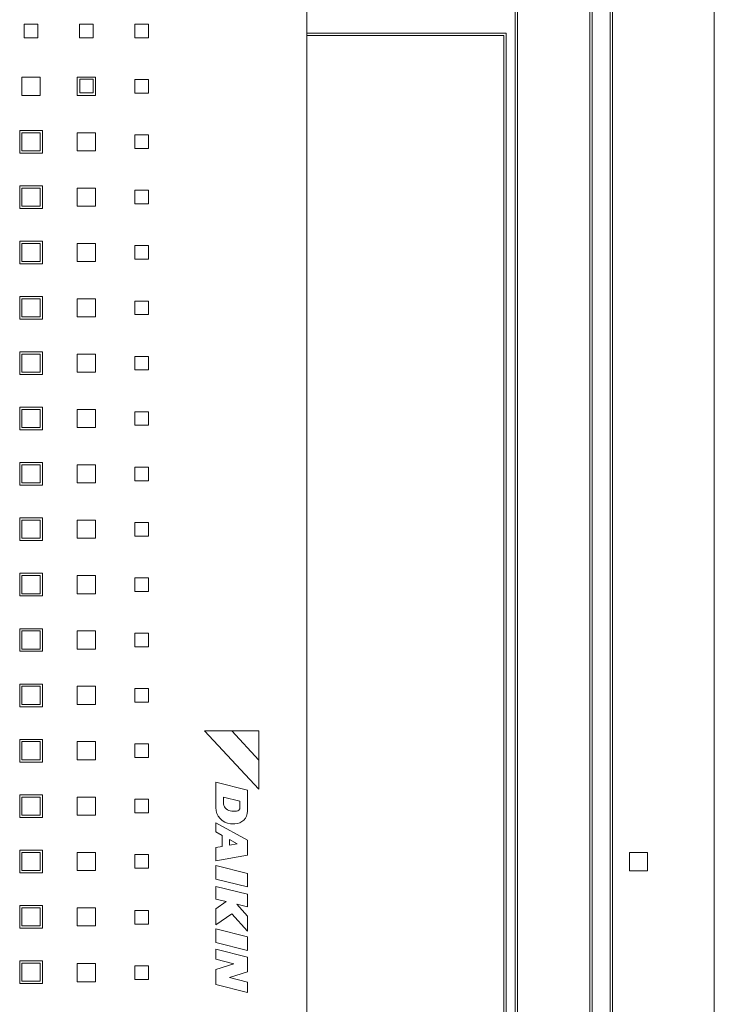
# Model space of a CAD drawing. Header units: millimetres. Extents: x -5941 to 19721, y -9230 to 6433.
# Tile 76 of 204: x 6919 to 6935, y -7165 to -7143. Entities that reach past the tile are written whole.
import ezdxf

# ---------------------------------------------------------------- set-up
doc = ezdxf.new("R2010")
doc.units = ezdxf.units.MM
doc.layers.add('GL-urzadzenia', color=6, linetype='Continuous', lineweight=20)

# ---------------------------------------------------------------- blocks, each defined once
blk = doc.blocks.new('RSen_55_ME_FB_SOg - fxza50a2veb - fully flat decoration panel - SH_daikin_tbq - standard-4997338-bottom')
at = {"lineweight": 18}
for p, q in [((310, -300), (310, 300)), ((287.5, -287.5), (287.5, 287.5)), ((287, -287), (287, 287)), ((283, 283), (283, -283)), ((282.5, 282.5), (282.5, -282.5)), ((266, -266), (266, 266)), ((266.5, 266.5), (266.5, -266.5)), ((220, -220), (220, 220)), ((220, 220), (220, -220)), ((157.54, 182), (157.54, 185)), ((157.54, 185), (160.54, 185)), ((160.54, 185), (160.54, 182)), ((169.77, 182), (169.77, 185)), ((169.77, 185), (172.77, 185)), ((172.77, 185), (172.77, 182)), ((182, 182), (182, 185)), ((182, 185), (185, 185)), ((185, 185), (185, 182)), ((220, 183), (222.14, 183)), ((222.14, 183), (264, 183)), ((264, 183), (264, -183)), ((160.54, 182), (157.54, 182)), ((172.77, 182), (169.77, 182)), ((185, 182), (182, 182)), ((222.14, 182.5), (220, 182.5)), ((263.5, 182.5), (222.14, 182.5)), ((263.5, -182.5), (263.5, 182.5)), ((263.5, 182.5), (263.5, 182.5)), ((157.04, 173.27), (161.04, 173.27)), ((157.04, 169.27), (157.04, 173.27)), ((161.04, 173.27), (161.04, 169.27)), ((169.27, 173.27), (173.27, 173.27)), ((169.27, 169.27), (169.27, 173.27)), ((169.8, 172.83), (169.8, 169.83)), ((172.8, 172.83), (169.8, 172.83)), ((172.8, 169.83), (172.8, 172.83)), ((173.27, 173.27), (173.27, 169.27)), ((182, 172.77), (182, 169.77)), ((185, 172.77), (182, 172.77)), ((182, 169.77), (182, 172.77)), ((182, 172.77), (185, 172.77)), ((185, 169.77), (185, 172.77)), ((185, 172.77), (185, 169.77)), ((169.8, 169.83), (172.8, 169.83)), ((182, 169.77), (185, 169.77)), ((185, 169.77), (182, 169.77)), ((161.04, 169.27), (157.04, 169.27)), ((173.27, 169.27), (169.27, 169.27)), ((156.54, 156.54), (156.54, 161.54)), ((156.54, 161.54), (161.54, 161.54)), ((161.04, 161.04), (157.04, 161.04)), ((157.04, 161.04), (157.04, 157.04)), ((161.04, 157.04), (161.04, 161.04)), ((161.54, 161.54), (161.54, 156.54)), ((169.27, 161.04), (173.27, 161.04)), ((169.27, 157.04), (169.27, 161.04)), ((173.27, 161.04), (173.27, 157.04)), ((182, 157.54), (182, 160.54)), ((182, 160.54), (185, 160.54)), ((185, 160.54), (185, 157.54)), ((157.04, 157.04), (161.04, 157.04)), ((173.27, 157.04), (169.27, 157.04)), ((185, 157.54), (182, 157.54)), ((161.54, 156.54), (156.54, 156.54)), ((156.54, 144.31), (156.54, 149.31)), ((156.54, 149.31), (161.54, 149.31)), ((161.04, 148.81), (157.04, 148.81)), ((157.04, 148.81), (157.04, 144.81)), ((161.04, 144.81), (161.04, 148.81)), ((161.54, 149.31), (161.54, 144.31)), ((169.27, 148.81), (173.27, 148.81)), ((169.27, 144.81), (169.27, 148.81)), ((173.27, 148.81), (173.27, 144.81)), ((182, 145.31), (182, 148.31)), ((182, 148.31), (185, 148.31)), ((185, 148.31), (185, 145.31)), ((161.54, 144.31), (156.54, 144.31)), ((157.04, 144.81), (161.04, 144.81)), ((173.27, 144.81), (169.27, 144.81)), ((185, 145.31), (182, 145.31)), ((156.54, 132.08), (156.54, 137.08)), ((156.54, 137.08), (161.54, 137.08)), ((161.54, 137.08), (161.54, 132.08)), ((161.04, 136.58), (157.04, 136.58)), ((157.04, 136.58), (157.04, 132.58)), ((161.04, 132.58), (161.04, 136.58)), ((169.27, 136.58), (173.27, 136.58)), ((169.27, 132.58), (169.27, 136.58)), ((173.27, 136.58), (173.27, 132.58)), ((182, 133.08), (182, 136.08)), ((182, 136.08), (185, 136.08)), ((185, 136.08), (185, 133.08)), ((185, 133.08), (182, 133.08)), ((161.54, 132.08), (156.54, 132.08)), ((157.04, 132.58), (161.04, 132.58)), ((173.27, 132.58), (169.27, 132.58)), ((156.54, 119.85), (156.54, 124.85)), ((156.54, 124.85), (161.54, 124.85)), ((161.04, 124.35), (157.04, 124.35)), ((157.04, 124.35), (157.04, 120.35)), ((161.04, 120.35), (161.04, 124.35)), ((161.54, 124.85), (161.54, 119.85)), ((169.27, 124.35), (173.27, 124.35)), ((169.27, 120.35), (169.27, 124.35)), ((173.27, 124.35), (173.27, 120.35)), ((182, 120.85), (182, 123.85)), ((182, 123.85), (185, 123.85)), ((185, 123.85), (185, 120.85)), ((161.54, 119.85), (156.54, 119.85)), ((157.04, 120.35), (161.04, 120.35)), ((173.27, 120.35), (169.27, 120.35)), ((185, 120.85), (182, 120.85)), ((156.54, 107.62), (156.54, 112.62)), ((156.54, 112.62), (161.54, 112.62)), ((161.04, 112.12), (157.04, 112.12)), ((157.04, 112.12), (157.04, 108.12)), ((161.04, 108.12), (161.04, 112.12)), ((161.54, 112.62), (161.54, 107.62)), ((169.27, 112.12), (173.27, 112.12)), ((169.27, 108.12), (169.27, 112.12)), ((173.27, 112.12), (173.27, 108.12)), ((182, 108.62), (182, 111.62)), ((182, 111.62), (185, 111.62)), ((185, 111.62), (185, 108.62)), ((161.54, 107.62), (156.54, 107.62)), ((157.04, 108.12), (161.04, 108.12)), ((173.27, 108.12), (169.27, 108.12)), ((185, 108.62), (182, 108.62)), ((156.54, 95.39), (156.54, 100.39)), ((156.54, 100.39), (161.54, 100.39)), ((161.54, 100.39), (161.54, 95.39)), ((161.04, 99.89), (157.04, 99.89)), ((157.04, 99.89), (157.04, 95.89)), ((161.04, 95.89), (161.04, 99.89)), ((169.27, 99.89), (173.27, 99.89)), ((169.27, 95.89), (169.27, 99.89)), ((173.27, 99.89), (173.27, 95.89)), ((182, 96.39), (182, 99.39)), ((182, 99.39), (185, 99.39)), ((185, 99.39), (185, 96.39)), ((157.04, 95.89), (161.04, 95.89)), ((173.27, 95.89), (169.27, 95.89)), ((185, 96.39), (182, 96.39)), ((161.54, 95.39), (156.54, 95.39)), ((156.54, 83.16), (156.54, 88.16)), ((156.54, 88.16), (161.54, 88.16)), ((161.04, 87.66), (157.04, 87.66)), ((157.04, 87.66), (157.04, 83.66)), ((161.04, 83.66), (161.04, 87.66)), ((161.54, 88.16), (161.54, 83.16)), ((169.27, 87.66), (173.27, 87.66)), ((169.27, 83.66), (169.27, 87.66)), ((173.27, 87.66), (173.27, 83.66)), ((182, 84.16), (182, 87.16)), ((182, 87.16), (185, 87.16)), ((185, 87.16), (185, 84.16)), ((161.54, 83.16), (156.54, 83.16)), ((157.04, 83.66), (161.04, 83.66)), ((173.27, 83.66), (169.27, 83.66)), ((185, 84.16), (182, 84.16)), ((156.54, 70.93), (156.54, 75.93)), ((156.54, 75.93), (161.54, 75.93)), ((161.04, 75.43), (157.04, 75.43)), ((157.04, 75.43), (157.04, 71.43)), ((161.04, 71.43), (161.04, 75.43)), ((161.54, 75.93), (161.54, 70.93)), ((169.27, 75.43), (173.27, 75.43)), ((169.27, 71.43), (169.27, 75.43)), ((173.27, 75.43), (173.27, 71.43)), ((182, 71.93), (182, 74.93)), ((182, 74.93), (185, 74.93)), ((185, 74.93), (185, 71.93)), ((185, 71.93), (182, 71.93)), ((161.54, 70.93), (156.54, 70.93)), ((157.04, 71.43), (161.04, 71.43)), ((173.27, 71.43), (169.27, 71.43)), ((156.54, 58.7), (156.54, 63.7)), ((156.54, 63.7), (161.54, 63.7)), ((161.04, 63.2), (157.04, 63.2)), ((157.04, 63.2), (157.04, 59.2)), ((161.04, 59.2), (161.04, 63.2)), ((161.54, 63.7), (161.54, 58.7)), ((169.27, 63.2), (173.27, 63.2)), ((169.27, 59.2), (169.27, 63.2)), ((173.27, 63.2), (173.27, 59.2)), ((182, 59.7), (182, 62.7)), ((182, 62.7), (185, 62.7)), ((185, 62.7), (185, 59.7)), ((157.04, 59.2), (161.04, 59.2)), ((173.27, 59.2), (169.27, 59.2)), ((185, 59.7), (182, 59.7)), ((161.54, 58.7), (156.54, 58.7)), ((156.54, 46.47), (156.54, 51.47)), ((156.54, 51.47), (161.54, 51.47)), ((161.04, 50.97), (157.04, 50.97)), ((157.04, 50.97), (157.04, 46.97)), ((161.04, 46.97), (161.04, 50.97)), ((161.54, 51.47), (161.54, 46.47)), ((169.27, 50.97), (173.27, 50.97)), ((169.27, 46.97), (169.27, 50.97)), ((173.27, 50.97), (173.27, 46.97)), ((182, 47.47), (182, 50.47)), ((182, 50.47), (185, 50.47)), ((185, 50.47), (185, 47.47)), ((161.54, 46.47), (156.54, 46.47)), ((157.04, 46.97), (161.04, 46.97)), ((173.27, 46.97), (169.27, 46.97)), ((185, 47.47), (182, 47.47)), ((156.54, 34.24), (156.54, 39.24)), ((156.54, 39.24), (161.54, 39.24)), ((161.54, 39.24), (161.54, 34.24)), ((161.04, 38.74), (157.04, 38.74)), ((157.04, 38.74), (157.04, 34.74)), ((161.04, 34.74), (161.04, 38.74)), ((169.27, 38.74), (173.27, 38.74)), ((169.27, 34.74), (169.27, 38.74)), ((173.27, 38.74), (173.27, 34.74)), ((182, 35.24), (182, 38.24)), ((182, 38.24), (185, 38.24)), ((185, 38.24), (185, 35.24)), ((185, 35.24), (182, 35.24)), ((161.54, 34.24), (156.54, 34.24)), ((157.04, 34.74), (161.04, 34.74)), ((173.27, 34.74), (169.27, 34.74)), ((197.36, 28.88), (209.4, 16)), ((203.37, 28.88), (197.36, 28.88)), ((209.4, 22.44), (203.37, 28.88)), ((209.4, 28.88), (203.37, 28.88)), ((203.37, 28.88), (209.4, 22.44)), ((209.4, 22.44), (209.4, 28.88)), ((156.54, 22.01), (156.54, 27.01)), ((156.54, 27.01), (161.54, 27.01)), ((161.04, 26.51), (157.04, 26.51)), ((157.04, 26.51), (157.04, 22.51)), ((161.04, 22.51), (161.04, 26.51)), ((161.54, 27.01), (161.54, 22.01)), ((169.27, 26.51), (173.27, 26.51)), ((169.27, 22.51), (169.27, 26.51)), ((173.27, 26.51), (173.27, 22.51)), ((182, 23.01), (182, 26.01)), ((182, 26.01), (185, 26.01)), ((185, 26.01), (185, 23.01)), ((161.54, 22.01), (156.54, 22.01)), ((157.04, 22.51), (161.04, 22.51)), ((173.27, 22.51), (169.27, 22.51)), ((185, 23.01), (182, 23.01)), ((209.4, 16), (209.4, 22.44)), ((199.87, 17.54), (199.87, 11.94)), ((206.87, 15.8), (199.87, 17.54)), ((206.87, 11.17), (206.87, 15.8)), ((156.54, 9.78), (156.54, 14.78)), ((156.54, 14.78), (161.54, 14.78)), ((161.04, 14.28), (157.04, 14.28)), ((157.04, 14.28), (157.04, 10.28)), ((161.04, 10.28), (161.04, 14.28)), ((161.54, 14.78), (161.54, 9.78)), ((169.27, 14.28), (173.27, 14.28)), ((169.27, 10.28), (169.27, 14.28)), ((173.27, 14.28), (173.27, 10.28)), ((182, 10.78), (182, 13.78)), ((182, 13.78), (185, 13.78)), ((185, 13.78), (185, 10.78)), ((201.56, 14.24), (205.2, 13.33)), ((201.56, 12.76), (201.56, 14.24)), ((205.2, 13.33), (205.2, 11.94)), ((204.44, 11.19), (203.37, 11.19)), ((161.54, 9.78), (156.54, 9.78)), ((157.04, 10.28), (161.04, 10.28)), ((173.27, 10.28), (169.27, 10.28)), ((185, 10.78), (182, 10.78)), ((206.87, 4.72), (199.87, 8.6)), ((199.87, 8.6), (199.87, 6.56)), ((199.87, 6.56), (201.25, 5.8)), ((203.14, 8.39), (204.09, 8.39)), ((201.25, 5.8), (201.25, 3.38)), ((202.88, 3.67), (202.88, 4.89)), ((202.88, 4.89), (204.56, 3.97)), ((206.87, 1.4), (206.87, 4.72)), ((156.54, -2.45), (156.54, 2.55)), ((156.54, 2.55), (161.54, 2.55)), ((161.54, 2.55), (161.54, -2.45)), ((201.25, 3.38), (199.87, 3.14)), ((199.87, 3.14), (199.87, 0.17)), ((204.56, 3.97), (202.88, 3.67)), ((161.04, 2.05), (157.04, 2.05)), ((157.04, 2.05), (157.04, -1.95)), ((161.04, -1.95), (161.04, 2.05)), ((169.27, 2.05), (173.27, 2.05)), ((169.27, -1.95), (169.27, 2.05)), ((173.27, 2.05), (173.27, -1.95)), ((182, -1.45), (182, 1.55)), ((182, 1.55), (185, 1.55)), ((185, 1.55), (185, -1.45)), ((199.87, 0.17), (206.87, 1.4)), ((291.23, -2), (291.23, 2)), ((291.23, 2), (295.23, 2)), ((295.23, 2), (295.23, -2)), ((157.04, -1.95), (161.04, -1.95)), ((173.27, -1.95), (169.27, -1.95)), ((185, -1.45), (182, -1.45)), ((199.87, -0.86), (199.87, -3.84)), ((206.87, -2.61), (199.87, -0.86)), ((295.23, -2), (291.23, -2)), ((161.54, -2.45), (156.54, -2.45)), ((199.87, -3.84), (206.87, -5.59)), ((206.87, -5.59), (206.87, -2.61)), ((199.87, -5.46), (199.87, -8.26)), ((206.87, -7.21), (199.87, -5.46)), ((199.87, -8.26), (202.17, -8.83)), ((206.87, -10.01), (206.87, -7.21)), ((156.54, -14.68), (156.54, -9.68)), ((156.54, -9.68), (161.54, -9.68)), ((161.04, -10.18), (157.04, -10.18)), ((157.04, -10.18), (157.04, -14.18)), ((161.04, -14.18), (161.04, -10.18)), ((161.54, -9.68), (161.54, -14.68)), ((169.27, -10.18), (173.27, -10.18)), ((169.27, -14.18), (169.27, -10.18)), ((173.27, -10.18), (173.27, -14.18)), ((182, -13.78), (182, -10.78)), ((182, -10.78), (185, -10.78)), ((185, -10.78), (185, -13.78)), ((202.17, -8.83), (199.87, -10.44)), ((199.87, -10.44), (199.87, -13.94)), ((206.87, -12.04), (204.51, -9.42)), ((204.51, -9.42), (206.87, -10.01)), ((199.87, -13.94), (203.37, -11.49)), ((203.37, -11.49), (206.87, -15.38)), ((206.87, -15.38), (206.87, -12.04)), ((161.54, -14.68), (156.54, -14.68)), ((157.04, -14.18), (161.04, -14.18)), ((173.27, -14.18), (169.27, -14.18)), ((185, -13.78), (182, -13.78)), ((199.87, -14.86), (199.87, -17.84)), ((206.87, -16.61), (199.87, -14.86)), ((206.87, -19.59), (206.87, -16.61)), ((199.87, -17.84), (206.87, -19.59)), ((206.87, -21.1), (199.87, -19.36)), ((199.87, -19.36), (199.87, -21.55)), ((199.87, -21.55), (203.87, -22.55)), ((206.87, -24.32), (206.87, -21.1)), ((156.54, -26.91), (156.54, -21.91)), ((156.54, -21.91), (161.54, -21.91)), ((161.04, -22.41), (157.04, -22.41)), ((157.04, -22.41), (157.04, -26.41)), ((161.04, -26.41), (161.04, -22.41)), ((161.54, -21.91), (161.54, -26.91)), ((169.27, -26.51), (169.27, -22.51)), ((169.27, -22.51), (173.27, -22.51)), ((173.27, -22.51), (173.27, -26.51)), ((182, -26.01), (182, -23.01)), ((182, -23.01), (185, -23.01)), ((185, -23.01), (185, -26.01)), ((203.87, -22.55), (199.87, -23.85)), ((199.87, -23.85), (199.87, -27.13)), ((185, -26.01), (182, -26.01)), ((202.88, -25.62), (206.87, -24.32)), ((206.87, -26.62), (202.88, -25.62)), ((161.54, -26.91), (156.54, -26.91)), ((157.04, -26.41), (161.04, -26.41)), ((173.27, -26.51), (169.27, -26.51)), ((199.87, -27.13), (206.87, -28.88)), ((206.87, -28.88), (206.87, -26.62))]:
    blk.add_line(p, q, dxfattribs=at)
for centre, radius, start, end in [((203.44, 11.94), 3.57, 180, 265.0958), ((203.37, 13.03), 1.84, 188.2607, 270), ((204.09, 11.17), 2.78, 270, 360), ((204.44, 11.94), 0.757, 270, 360)]:
    blk.add_arc(centre, radius, start, end, dxfattribs=at)
blk = doc.blocks.new('2658cea6-5bf1-4a8d-8ecb-1a42f1d0a86a')
at = {"lineweight": 18}
blk.add_blockref('RSen_55_ME_FB_SOg - fxza50a2veb - fully flat decoration panel - SH_daikin_tbq - standard-4997338-bottom', (0, 0), dxfattribs=at)
blk = doc.blocks.new('116a95a6-ef70-443d-9a1b-21b416471860')
at = {"layer": 'GL-urzadzenia', "xscale": 0.1, "yscale": 0.1, "zscale": 0.1}
blk.add_blockref('2658cea6-5bf1-4a8d-8ecb-1a42f1d0a86a', (35.05, -31), dxfattribs=at)

msp = doc.modelspace()

# ---------------------------------------------------------------- block references
at = {"layer": 'GL-urzadzenia'}
msp.add_blockref('116a95a6-ef70-443d-9a1b-21b416471860', (6868.705, -7130.666), dxfattribs=at)

doc.saveas('drawing.dxf')
